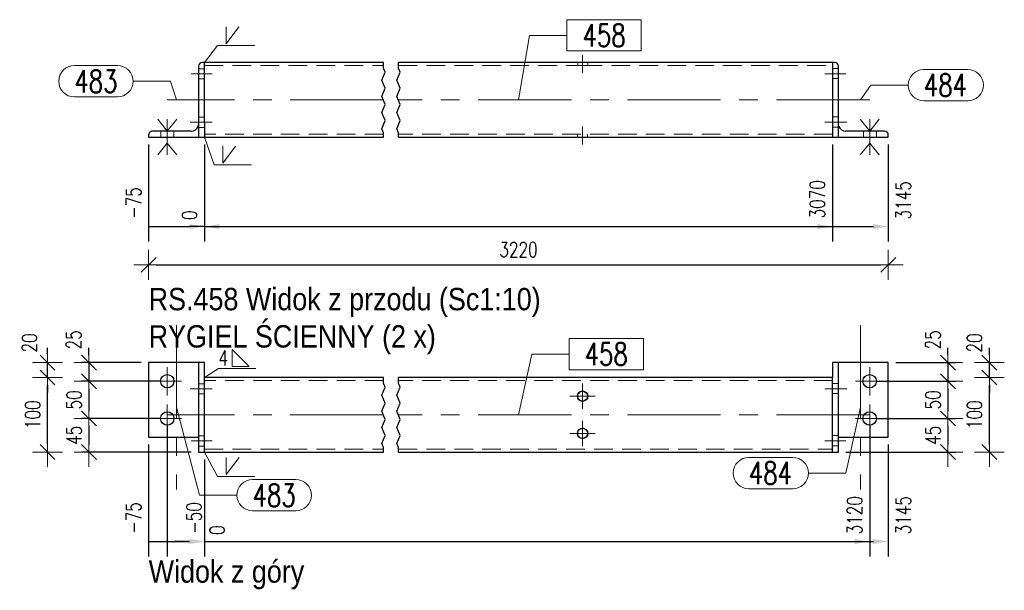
# Model space of a CAD drawing. Header units: millimetres. Extents: x -877 to 135, y 14151 to 14821.
# Tile 5 of 46: x -706 to -574, y 14363 to 14440. Entities that reach past the tile are written whole.
import ezdxf

# ---------------------------------------------------------------- set-up
doc = ezdxf.new("R2010")
doc.units = ezdxf.units.MM
doc.header["$LTSCALE"] = 10
doc.linetypes.add('HIDDEN', pattern=[0.375, 0.25, -0.125])
doc.linetypes.add('MITTE', pattern=[2, 1.25, -0.25, 0.25, -0.25])
doc.layers.get('Defpoints').update_dxf_attribs({"color": 1})
for name, color, linetype, lineweight in [('PS_Bolt', 4, 'Continuous', 13), ('PS_DIM', 4, 'Continuous', 13), ('PS_Hidden', 2, 'HIDDEN', 9), ('PS_Mid', 5, 'MITTE', 15), ('PS_Pos', 1, 'Continuous', 15), ('PS_Shape', 161, 'Continuous', 30), ('PS_SOLID', 7, 'Continuous', 30), ('PS_TEXT', 3, 'Continuous', 18), ('PS_Weld', 1, 'Continuous', 9)]:
    doc.layers.add(name, color=color, linetype=linetype, lineweight=lineweight)
doc.styles.add('gil', font='txt', dxfattribs={"width": 0.9})
doc.styles.add('simplex', font='simplex.shx', dxfattribs={"width": 0.75})
doc.dimstyles.new('1_10_GŁ_DS1-LS10', dxfattribs={"dimtxt": 2, "dimasz": 2, "dimexe": 2, "dimexo": 1, "dimgap": 1, "dimtad": 1, "dimjust": 4, "dimdec": 0, "dimlfac": 10, "dimtxsty": 'simplex', "dimblk1": 'NONE', "dimsah": 1, "dimcen": 2, "dimclrd": 256, "dimclre": 256, "dimclrt": 3, "dimadec": 1, "dimazin": 0, "dimtfac": 1, "dimtdec": 0, "dimtmove": 2, "dimatfit": 3, "dimfxl": 1, "dimarcsym": 0})
doc.dimstyles.new('1_10_PRZ', dxfattribs={"dimtxt": 2, "dimasz": 1, "dimexe": 2, "dimexo": 5, "dimgap": 1, "dimtad": 1, "dimdec": 0, "dimlfac": 10, "dimtxsty": 'simplex', "dimblk": 'dimznak', "dimcen": 2, "dimse1": 1, "dimse2": 1, "dimclrt": 3, "dimadec": 1, "dimazin": 0, "dimtfac": 1, "dimtdec": 0, "dimtix": 1, "dimtmove": 2, "dimatfit": 3, "dimldrblk": 'dim-grot', "dimfxl": 1, "dimarcsym": 0})
doc.dimstyles.new('1_10_PRZ_DS1-LS10', dxfattribs={"dimtxt": 2, "dimasz": 1, "dimexe": 2, "dimexo": 5, "dimgap": 1, "dimtad": 1, "dimdec": 0, "dimlfac": 10, "dimtxsty": 'simplex', "dimblk": 'dimznak', "dimcen": 2, "dimse1": 1, "dimse2": 1, "dimclrt": 3, "dimadec": 1, "dimazin": 0, "dimtfac": 1, "dimtdec": 0, "dimtix": 1, "dimtmove": 2, "dimatfit": 3, "dimldrblk": 'dim-grot', "dimfxl": 1, "dimarcsym": 0})
doc.dimstyles.new('1_10_SC', dxfattribs={"dimtxt": 2, "dimasz": 1, "dimexe": 1, "dimexo": 1, "dimgap": 1, "dimtad": 1, "dimdec": 0, "dimlfac": 10, "dimtxsty": 'simplex', "dimblk": 'dimznak', "dimcen": 2, "dimclrd": 256, "dimclre": 256, "dimclrt": 3, "dimadec": 1, "dimazin": 0, "dimtfac": 1, "dimtdec": 0, "dimtix": 1, "dimtmove": 2, "dimatfit": 3, "dimldrblk": 'dim-grot', "dimfxl": 1, "dimarcsym": 0})

# ---------------------------------------------------------------- blocks, each defined once
blk = doc.blocks.new('*D127')
at = {"layer": 'Defpoints', "color": 0, "transparency": 16777216}
for p in [(-688.6, 14424.24), (-681.1, 14424.24), (-681.1, 14412.24)]:
    blk.add_point(p, dxfattribs=at)
at = {"layer": 'PS_DIM', "lineweight": -2, "transparency": 16777216}
for p, q in [((-688.6, 14423.24), (-688.6, 14410.24)), ((-681.1, 14423.24), (-681.1, 14410.24)), ((-688.6, 14412.24), (-683.1, 14412.24))]:
    blk.add_line(p, q, dxfattribs=at)
at = {"layer": 'PS_DIM', "transparency": 16777216}
blk.add_solid([(-683.1, 14412.57), (-683.1, 14411.91), (-681.1, 14412.24)], dxfattribs=at)
at = {"layer": 'PS_DIM', "color": 3, "transparency": 16777216, "insert": (-690.62, 14415.4), "char_height": 2, "attachment_point": 5, "rotation": 90, "style": 'simplex'}
blk.add_mtext('-75', dxfattribs=at)
blk = doc.blocks.new('_None')
blk = doc.blocks.new('*D128')
at = {"layer": 'Defpoints', "color": 0, "transparency": 16777216}
for p in [(-681.1, 14424.24), (-681.1, 14424.24), (-681.1, 14412.24)]:
    blk.add_point(p, dxfattribs=at)
at = {"layer": 'PS_DIM', "lineweight": -2, "transparency": 16777216}
for p, q in [((-681.1, 14423.24), (-681.1, 14410.24)), ((-681.1, 14423.24), (-681.1, 14410.24)), ((-681.1, 14412.24), (-683.1, 14412.24)), ((-679.1, 14412.24), (-677.1, 14412.24))]:
    blk.add_line(p, q, dxfattribs=at)
at = {"layer": 'PS_DIM', "transparency": 16777216}
blk.add_solid([(-679.1, 14412.57), (-679.1, 14411.91), (-681.1, 14412.24)], dxfattribs=at)
at = {"layer": 'PS_DIM', "color": 3, "transparency": 16777216, "insert": (-683.12, 14413.76), "char_height": 2, "attachment_point": 5, "rotation": 90, "style": 'simplex'}
blk.add_mtext('0', dxfattribs=at)
blk = doc.blocks.new('*D129')
at = {"layer": 'Defpoints', "color": 0, "transparency": 16777216}
for p in [(-681.1, 14424.24), (-596.9, 14424.24), (-596.9, 14412.24)]:
    blk.add_point(p, dxfattribs=at)
at = {"layer": 'PS_DIM', "lineweight": -2, "transparency": 16777216}
for p, q in [((-681.1, 14423.24), (-681.1, 14410.24)), ((-596.9, 14423.24), (-596.9, 14410.24)), ((-681.1, 14412.24), (-598.9, 14412.24))]:
    blk.add_line(p, q, dxfattribs=at)
at = {"layer": 'PS_DIM', "transparency": 16777216}
blk.add_solid([(-598.9, 14412.57), (-598.9, 14411.91), (-596.9, 14412.24)], dxfattribs=at)
at = {"layer": 'PS_DIM', "color": 3, "transparency": 16777216, "insert": (-598.92, 14415.9), "char_height": 2, "attachment_point": 5, "rotation": 90, "style": 'simplex'}
blk.add_mtext('3070', dxfattribs=at)
blk = doc.blocks.new('*D130')
at = {"layer": 'Defpoints', "color": 0, "transparency": 16777216}
for p in [(-681.1, 14424.24), (-589.4, 14424.24), (-589.4, 14412.24)]:
    blk.add_point(p, dxfattribs=at)
at = {"layer": 'PS_DIM', "lineweight": -2, "transparency": 16777216}
for p, q in [((-681.1, 14423.24), (-681.1, 14410.24)), ((-589.4, 14423.24), (-589.4, 14410.24)), ((-681.1, 14412.24), (-591.4, 14412.24))]:
    blk.add_line(p, q, dxfattribs=at)
at = {"layer": 'PS_DIM', "transparency": 16777216}
blk.add_solid([(-591.4, 14412.57), (-591.4, 14411.91), (-589.4, 14412.24)], dxfattribs=at)
at = {"layer": 'PS_DIM', "color": 3, "transparency": 16777216, "insert": (-587.38, 14415.76), "char_height": 2, "attachment_point": 5, "rotation": 90, "style": 'simplex'}
blk.add_mtext('3145', dxfattribs=at)
blk = doc.blocks.new('*D131')
at = {"layer": 'Defpoints', "color": 0, "transparency": 16777216}
for p in [(-688.6, 14383.99), (-681.1, 14381.99), (-681.1, 14369.99)]:
    blk.add_point(p, dxfattribs=at)
at = {"layer": 'PS_DIM', "lineweight": -2, "transparency": 16777216}
for p, q in [((-688.6, 14382.99), (-688.6, 14367.99)), ((-681.1, 14380.99), (-681.1, 14367.99)), ((-688.6, 14369.99), (-683.1, 14369.99))]:
    blk.add_line(p, q, dxfattribs=at)
at = {"layer": 'PS_DIM', "transparency": 16777216}
blk.add_solid([(-683.1, 14370.32), (-683.1, 14369.66), (-681.1, 14369.99)], dxfattribs=at)
at = {"layer": 'PS_DIM', "color": 3, "transparency": 16777216, "insert": (-690.62, 14373.15), "char_height": 2, "attachment_point": 5, "rotation": 90, "style": 'simplex'}
blk.add_mtext('-75', dxfattribs=at)
blk = doc.blocks.new('*D132')
at = {"layer": 'Defpoints', "color": 0, "transparency": 16777216}
for p in [(-686.1, 14386.49), (-681.1, 14381.99), (-681.1, 14369.99)]:
    blk.add_point(p, dxfattribs=at)
at = {"layer": 'PS_DIM', "lineweight": -2, "transparency": 16777216}
for p, q in [((-686.1, 14385.49), (-686.1, 14367.99)), ((-681.1, 14380.99), (-681.1, 14367.99)), ((-686.1, 14369.99), (-683.1, 14369.99))]:
    blk.add_line(p, q, dxfattribs=at)
at = {"layer": 'PS_DIM', "transparency": 16777216}
blk.add_solid([(-683.1, 14370.32), (-683.1, 14369.66), (-681.1, 14369.99)], dxfattribs=at)
at = {"layer": 'PS_DIM', "color": 3, "transparency": 16777216, "insert": (-682.51, 14373.15), "char_height": 2, "attachment_point": 5, "rotation": 90, "style": 'simplex'}
blk.add_mtext('-50', dxfattribs=at)
blk = doc.blocks.new('*D133')
at = {"layer": 'Defpoints', "color": 0, "transparency": 16777216}
for p in [(-681.1, 14381.99), (-681.1, 14381.99), (-681.1, 14369.99)]:
    blk.add_point(p, dxfattribs=at)
at = {"layer": 'PS_DIM', "lineweight": -2, "transparency": 16777216}
for p, q in [((-681.1, 14380.99), (-681.1, 14367.99)), ((-681.1, 14380.99), (-681.1, 14367.99)), ((-683.1, 14369.99), (-685.1, 14369.99)), ((-681.1, 14369.99), (-679.1, 14369.99))]:
    blk.add_line(p, q, dxfattribs=at)
at = {"layer": 'PS_DIM', "transparency": 16777216}
blk.add_solid([(-683.1, 14370.32), (-683.1, 14369.66), (-681.1, 14369.99)], dxfattribs=at)
at = {"layer": 'PS_DIM', "color": 3, "transparency": 16777216, "insert": (-679.42, 14371.51), "char_height": 2, "attachment_point": 5, "rotation": 90, "style": 'simplex'}
blk.add_mtext('0', dxfattribs=at)
blk = doc.blocks.new('*D134')
at = {"layer": 'Defpoints', "color": 0, "transparency": 16777216}
for p in [(-591.9, 14386.49), (-681.1, 14381.99), (-591.9, 14369.99)]:
    blk.add_point(p, dxfattribs=at)
at = {"layer": 'PS_DIM', "lineweight": -2, "transparency": 16777216}
for p, q in [((-591.9, 14385.49), (-591.9, 14367.99)), ((-681.1, 14380.99), (-681.1, 14367.99)), ((-681.1, 14369.99), (-593.9, 14369.99))]:
    blk.add_line(p, q, dxfattribs=at)
at = {"layer": 'PS_DIM', "transparency": 16777216}
blk.add_solid([(-593.9, 14370.32), (-593.9, 14369.66), (-591.9, 14369.99)], dxfattribs=at)
at = {"layer": 'PS_DIM', "color": 3, "transparency": 16777216, "insert": (-593.92, 14373.51), "char_height": 2, "attachment_point": 5, "rotation": 90, "style": 'simplex'}
blk.add_mtext('3120', dxfattribs=at)
blk = doc.blocks.new('*D135')
at = {"layer": 'Defpoints', "color": 0, "transparency": 16777216}
for p in [(-589.4, 14383.99), (-681.1, 14381.99), (-589.4, 14369.99)]:
    blk.add_point(p, dxfattribs=at)
at = {"layer": 'PS_DIM', "lineweight": -2, "transparency": 16777216}
for p, q in [((-589.4, 14382.99), (-589.4, 14367.99)), ((-681.1, 14380.99), (-681.1, 14367.99)), ((-681.1, 14369.99), (-591.4, 14369.99))]:
    blk.add_line(p, q, dxfattribs=at)
at = {"layer": 'PS_DIM', "transparency": 16777216}
blk.add_solid([(-591.4, 14370.32), (-591.4, 14369.66), (-589.4, 14369.99)], dxfattribs=at)
at = {"layer": 'PS_DIM', "color": 3, "transparency": 16777216, "insert": (-587.38, 14373.51), "char_height": 2, "attachment_point": 5, "rotation": 90, "style": 'simplex'}
blk.add_mtext('3145', dxfattribs=at)
blk = doc.blocks.new('dimznak')
at = {"color": 0}
for points in [[(0, 2), (0, -2)], [(-2, 0), (2, 0)]]:
    blk.add_lwpolyline(points, dxfattribs=at)
at = {"color": 2}
blk.add_lwpolyline([(1, 1), (-1, -1)], dxfattribs=at)
blk = doc.blocks.new('*D136')
at = {"layer": 'Defpoints', "color": 0, "transparency": 16777216}
for p in [(-589.4, 14393.99), (-591.9, 14391.49), (-581.4, 14391.49)]:
    blk.add_point(p, dxfattribs=at)
at = {"layer": 'PS_DIM', "lineweight": -2, "transparency": 16777216}
for p, q in [((-581.4, 14394.99), (-581.4, 14395.99)), ((-588.4, 14393.99), (-580.4, 14393.99)), ((-581.4, 14393.99), (-581.4, 14391.49)), ((-590.9, 14391.49), (-580.4, 14391.49)), ((-581.4, 14390.49), (-581.4, 14389.49))]:
    blk.add_line(p, q, dxfattribs=at)
for p, rotation in [((-581.4, 14393.99), 270), ((-581.4, 14391.49), 90)]:
    blk.add_blockref('dimznak', p, dxfattribs=dict(at, rotation=rotation))
at = {"layer": 'PS_DIM', "color": 3, "transparency": 16777216, "insert": (-583.4, 14397.05), "char_height": 2, "attachment_point": 5, "rotation": 90, "style": 'simplex'}
blk.add_mtext('25', dxfattribs=at)
blk = doc.blocks.new('dim-grot')
blk.add_hatch(color=256).paths.add_polyline_path([(0, 0), (-2, 0.5), (-2, -0.5)])
blk.add_lwpolyline([(0, 0), (-2, 0.5), (-2, -0.5), (0, 0)])
blk = doc.blocks.new('*D137')
at = {"layer": 'Defpoints', "color": 0, "transparency": 16777216}
for p in [(-591.9, 14391.49), (-591.9, 14386.49), (-581.4, 14386.49)]:
    blk.add_point(p, dxfattribs=at)
at = {"layer": 'PS_DIM', "lineweight": -2, "transparency": 16777216}
for p, q in [((-590.9, 14391.49), (-580.4, 14391.49)), ((-581.4, 14390.49), (-581.4, 14387.49)), ((-590.9, 14386.49), (-580.4, 14386.49))]:
    blk.add_line(p, q, dxfattribs=at)
for p, rotation in [((-581.4, 14391.49), 90), ((-581.4, 14386.49), 270)]:
    blk.add_blockref('dimznak', p, dxfattribs=dict(at, rotation=rotation))
at = {"layer": 'PS_DIM', "color": 3, "transparency": 16777216, "insert": (-583.4, 14388.99), "char_height": 2, "attachment_point": 5, "rotation": 90, "style": 'simplex'}
blk.add_mtext('50', dxfattribs=at)
blk = doc.blocks.new('*D138')
at = {"layer": 'Defpoints', "color": 0, "transparency": 16777216}
for p in [(-591.9, 14386.49), (-596.1, 14381.99), (-581.4, 14381.99)]:
    blk.add_point(p, dxfattribs=at)
at = {"layer": 'PS_DIM', "lineweight": -2, "transparency": 16777216}
for p, q in [((-590.9, 14386.49), (-580.4, 14386.49)), ((-581.4, 14385.49), (-581.4, 14382.99)), ((-595.1, 14381.99), (-580.4, 14381.99))]:
    blk.add_line(p, q, dxfattribs=at)
for p, rotation in [((-581.4, 14386.49), 90), ((-581.4, 14381.99), 270)]:
    blk.add_blockref('dimznak', p, dxfattribs=dict(at, rotation=rotation))
at = {"layer": 'PS_DIM', "color": 3, "transparency": 16777216, "insert": (-583.4, 14384.24), "char_height": 2, "attachment_point": 5, "rotation": 90, "style": 'simplex'}
blk.add_mtext('45', dxfattribs=at)
blk = doc.blocks.new('*D139')
at = {"layer": 'Defpoints', "color": 0, "transparency": 16777216}
for p in [(-596.9, 14391.99), (-575.85, 14391.99), (-596.1, 14381.99)]:
    blk.add_point(p, dxfattribs=at)
at = {"layer": 'PS_DIM', "color": 0, "lineweight": -2, "transparency": 16777216}
blk.add_line((-575.85, 14382.99), (-575.85, 14390.99), dxfattribs=at)
for p, rotation in [((-575.85, 14391.99), 90), ((-575.85, 14381.99), 270)]:
    blk.add_blockref('dimznak', p, dxfattribs=dict(at, rotation=rotation))
at = {"layer": 'PS_DIM', "color": 3, "transparency": 16777216, "insert": (-577.85, 14386.99), "char_height": 2, "attachment_point": 5, "rotation": 90, "style": 'simplex'}
blk.add_mtext('100', dxfattribs=at)
blk = doc.blocks.new('*D140')
at = {"layer": 'Defpoints', "color": 0, "transparency": 16777216}
for p in [(-596.9, 14393.99), (-575.85, 14393.99), (-596.9, 14391.99)]:
    blk.add_point(p, dxfattribs=at)
at = {"layer": 'PS_DIM', "color": 0, "lineweight": -2, "transparency": 16777216}
for p, q in [((-575.85, 14394.99), (-575.85, 14395.99)), ((-575.85, 14391.99), (-575.85, 14393.99)), ((-575.85, 14390.99), (-575.85, 14389.99))]:
    blk.add_line(p, q, dxfattribs=at)
for p, rotation in [((-575.85, 14393.99), 270), ((-575.85, 14391.99), 90)]:
    blk.add_blockref('dimznak', p, dxfattribs=dict(at, rotation=rotation))
at = {"layer": 'PS_DIM', "color": 3, "transparency": 16777216, "insert": (-577.85, 14396.63), "char_height": 2, "attachment_point": 5, "rotation": 90, "style": 'simplex'}
blk.add_mtext('20', dxfattribs=at)
blk = doc.blocks.new('*D141')
at = {"layer": 'Defpoints', "color": 0, "transparency": 16777216}
for p in [(-688.6, 14393.99), (-696.6, 14391.49), (-686.1, 14391.49)]:
    blk.add_point(p, dxfattribs=at)
at = {"layer": 'PS_DIM', "lineweight": -2, "transparency": 16777216}
for p, q in [((-696.6, 14394.99), (-696.6, 14395.99)), ((-689.6, 14393.99), (-697.6, 14393.99)), ((-696.6, 14393.99), (-696.6, 14391.49)), ((-687.1, 14391.49), (-697.6, 14391.49)), ((-696.6, 14390.49), (-696.6, 14389.49))]:
    blk.add_line(p, q, dxfattribs=at)
for p, rotation in [((-696.6, 14393.99), 270), ((-696.6, 14391.49), 90)]:
    blk.add_blockref('dimznak', p, dxfattribs=dict(at, rotation=rotation))
at = {"layer": 'PS_DIM', "color": 3, "transparency": 16777216, "insert": (-698.64, 14397.05), "char_height": 2, "attachment_point": 5, "rotation": 90, "style": 'simplex'}
blk.add_mtext('25', dxfattribs=at)
blk = doc.blocks.new('*D142')
at = {"layer": 'Defpoints', "color": 0, "transparency": 16777216}
for p in [(-686.1, 14391.49), (-696.6, 14386.49), (-686.1, 14386.49)]:
    blk.add_point(p, dxfattribs=at)
at = {"layer": 'PS_DIM', "lineweight": -2, "transparency": 16777216}
for p, q in [((-687.1, 14391.49), (-697.6, 14391.49)), ((-696.6, 14390.49), (-696.6, 14387.49)), ((-687.1, 14386.49), (-697.6, 14386.49))]:
    blk.add_line(p, q, dxfattribs=at)
for p, rotation in [((-696.6, 14391.49), 90), ((-696.6, 14386.49), 270)]:
    blk.add_blockref('dimznak', p, dxfattribs=dict(at, rotation=rotation))
at = {"layer": 'PS_DIM', "color": 3, "transparency": 16777216, "insert": (-698.6, 14388.99), "char_height": 2, "attachment_point": 5, "rotation": 90, "style": 'simplex'}
blk.add_mtext('50', dxfattribs=at)
blk = doc.blocks.new('*D143')
at = {"layer": 'Defpoints', "color": 0, "transparency": 16777216}
for p in [(-686.1, 14386.49), (-696.6, 14381.99), (-681.9, 14381.99)]:
    blk.add_point(p, dxfattribs=at)
at = {"layer": 'PS_DIM', "lineweight": -2, "transparency": 16777216}
for p, q in [((-687.1, 14386.49), (-697.6, 14386.49)), ((-696.6, 14385.49), (-696.6, 14382.99)), ((-682.9, 14381.99), (-697.6, 14381.99))]:
    blk.add_line(p, q, dxfattribs=at)
for p, rotation in [((-696.6, 14386.49), 90), ((-696.6, 14381.99), 270)]:
    blk.add_blockref('dimznak', p, dxfattribs=dict(at, rotation=rotation))
at = {"layer": 'PS_DIM', "color": 3, "transparency": 16777216, "insert": (-698.6, 14384.24), "char_height": 2, "attachment_point": 5, "rotation": 90, "style": 'simplex'}
blk.add_mtext('45', dxfattribs=at)
blk = doc.blocks.new('*D144')
at = {"layer": 'Defpoints', "color": 0, "transparency": 16777216}
for p in [(-702.16, 14391.99), (-681.1, 14391.99), (-681.9, 14381.99)]:
    blk.add_point(p, dxfattribs=at)
at = {"layer": 'PS_DIM', "color": 0, "lineweight": -2, "transparency": 16777216}
blk.add_line((-702.16, 14382.99), (-702.16, 14390.99), dxfattribs=at)
for p, rotation in [((-702.16, 14391.99), 90), ((-702.16, 14381.99), 270)]:
    blk.add_blockref('dimznak', p, dxfattribs=dict(at, rotation=rotation))
at = {"layer": 'PS_DIM', "color": 3, "transparency": 16777216, "insert": (-704.16, 14386.99), "char_height": 2, "attachment_point": 5, "rotation": 90, "style": 'simplex'}
blk.add_mtext('100', dxfattribs=at)
blk = doc.blocks.new('*D145')
at = {"layer": 'Defpoints', "color": 0, "transparency": 16777216}
for p in [(-702.16, 14393.99), (-681.1, 14393.99), (-681.1, 14391.99)]:
    blk.add_point(p, dxfattribs=at)
at = {"layer": 'PS_DIM', "color": 0, "lineweight": -2, "transparency": 16777216}
for p, q in [((-702.16, 14394.99), (-702.16, 14395.99)), ((-702.16, 14391.99), (-702.16, 14393.99)), ((-702.16, 14390.99), (-702.16, 14389.99))]:
    blk.add_line(p, q, dxfattribs=at)
for p, rotation in [((-702.16, 14393.99), 270), ((-702.16, 14391.99), 90)]:
    blk.add_blockref('dimznak', p, dxfattribs=dict(at, rotation=rotation))
at = {"layer": 'PS_DIM', "color": 3, "transparency": 16777216, "insert": (-704.58, 14396.63), "char_height": 2, "attachment_point": 5, "rotation": 90, "style": 'simplex'}
blk.add_mtext('20', dxfattribs=at)
blk = doc.blocks.new('*D272')
at = {"layer": 'Defpoints', "color": 0, "transparency": 16777216}
for p in [(-688.6, 14424.24), (-589.4, 14424.24), (-589.4, 14407.11)]:
    blk.add_point(p, dxfattribs=at)
at = {"layer": 'PS_DIM', "color": 0, "lineweight": -2, "transparency": 16777216}
blk.add_line((-687.6, 14407.11), (-590.4, 14407.11), dxfattribs=at)
at = {"layer": 'PS_DIM', "color": 0, "lineweight": -2, "transparency": 16777216, "rotation": 180}
blk.add_blockref('dimznak', (-688.6, 14407.11), dxfattribs=at)
at = {"layer": 'PS_DIM', "color": 0, "lineweight": -2, "transparency": 16777216}
blk.add_blockref('dimznak', (-589.4, 14407.11), dxfattribs=at)
at = {"layer": 'PS_DIM', "color": 3, "transparency": 16777216, "insert": (-639, 14409.15), "char_height": 2, "attachment_point": 5, "style": 'simplex'}
blk.add_mtext('3220', dxfattribs=at)
blk = doc.blocks.new('*X607')
at = {"color": 4, "linetype": 'Continuous'}
for p, q in [((-687.38, 14426.64), (-686.1, 14425.04)), ((-686.1, 14425.04), (-684.82, 14426.64)), ((-686.1, 14426.64), (-686.1, 14421.84)), ((-687.38, 14421.84), (-686.1, 14423.44)), ((-686.1, 14423.44), (-684.82, 14421.84))]:
    blk.add_line(p, q, dxfattribs=at)
blk = doc.blocks.new('*X608')
at = {"color": 4, "linetype": 'Continuous'}
for p, q in [((-687.38, 14426.64), (-686.1, 14425.04)), ((-686.1, 14425.04), (-684.82, 14426.64)), ((-686.1, 14426.64), (-686.1, 14421.84)), ((-687.38, 14421.84), (-686.1, 14423.44)), ((-686.1, 14423.44), (-684.82, 14421.84))]:
    blk.add_line(p, q, dxfattribs=at)
blk = doc.blocks.new('*X609')
at = {"color": 4, "linetype": 'Continuous'}
for p, q in [((-593.18, 14426.64), (-591.9, 14425.04)), ((-591.9, 14425.04), (-590.62, 14426.64)), ((-591.9, 14426.64), (-591.9, 14421.84)), ((-593.18, 14421.84), (-591.9, 14423.44)), ((-591.9, 14423.44), (-590.62, 14421.84))]:
    blk.add_line(p, q, dxfattribs=at)
blk = doc.blocks.new('*X610')
at = {"color": 4, "linetype": 'Continuous'}
for p, q in [((-593.18, 14426.64), (-591.9, 14425.04)), ((-591.9, 14425.04), (-590.62, 14426.64)), ((-591.9, 14426.64), (-591.9, 14421.84)), ((-593.18, 14421.84), (-591.9, 14423.44)), ((-591.9, 14423.44), (-590.62, 14421.84))]:
    blk.add_line(p, q, dxfattribs=at)
blk = doc.blocks.new('*X613')
at = {"color": 1}
for p, q in [((-657.1, 14433.5), (-657.1, 14434.24)), ((-656.87, 14432.96), (-657.1, 14433.5)), ((-655.1, 14433.5), (-655.1, 14434.24)), ((-654.87, 14432.96), (-655.1, 14433.5)), ((-657.33, 14431.87), (-656.87, 14432.96)), ((-656.87, 14430.79), (-657.33, 14431.87)), ((-655.33, 14431.87), (-654.87, 14432.96)), ((-654.87, 14430.79), (-655.33, 14431.87)), ((-657.33, 14429.7), (-656.87, 14430.79)), ((-655.33, 14429.7), (-654.87, 14430.79)), ((-656.87, 14428.62), (-657.33, 14429.7)), ((-654.87, 14428.62), (-655.33, 14429.7)), ((-657.33, 14427.54), (-656.87, 14428.62)), ((-655.33, 14427.54), (-654.87, 14428.62)), ((-656.87, 14426.45), (-657.33, 14427.54)), ((-657.33, 14425.37), (-656.87, 14426.45)), ((-654.87, 14426.45), (-655.33, 14427.54)), ((-655.33, 14425.37), (-654.87, 14426.45)), ((-657.1, 14424.83), (-657.33, 14425.37)), ((-655.1, 14424.83), (-655.33, 14425.37)), ((-657.1, 14424.24), (-657.1, 14424.83)), ((-655.1, 14424.24), (-655.1, 14424.83))]:
    blk.add_line(p, q, dxfattribs=at)
at = {"layer": 'PS_Hidden', "color": 2, "linetype": 'HIDDEN'}
for p, q in [((-681.1, 14433.4), (-681.9, 14433.4)), ((-681.1, 14433.84), (-657.1, 14433.84)), ((-655.1, 14433.84), (-630.28, 14433.84)), ((-631.06, 14434.24), (-631.06, 14433.84)), ((-630.28, 14433.84), (-596.9, 14433.84)), ((-629.7, 14433.84), (-629.7, 14434.24)), ((-596.1, 14433.44), (-596.9, 14433.44)), ((-681.9, 14432.04), (-681.1, 14432.04)), ((-596.9, 14432.08), (-596.1, 14432.08)), ((-681.1, 14426.9), (-681.9, 14426.9)), ((-596.1, 14426.94), (-596.9, 14426.94)), ((-682.04, 14425.54), (-681.9, 14425.54)), ((-681.9, 14425.54), (-681.1, 14425.54)), ((-596.9, 14425.58), (-596.1, 14425.58)), ((-596.1, 14425.58), (-595.99, 14425.58)), ((-688.6, 14424.24), (-688.6, 14424.54)), ((-686.95, 14425.04), (-686.95, 14424.24)), ((-685.2, 14424.24), (-685.2, 14425.04)), ((-657.1, 14424.64), (-681.1, 14424.64)), ((-596.9, 14424.64), (-655.1, 14424.64)), ((-631.1, 14424.64), (-631.1, 14424.24)), ((-629.74, 14424.24), (-629.74, 14424.64)), ((-592.75, 14425.04), (-592.75, 14424.24)), ((-591, 14424.24), (-591, 14425.04))]:
    blk.add_line(p, q, dxfattribs=at)
at = {"layer": 'PS_Hidden'}
blk.add_arc((-688.1, 14424.54), 0.5, 168.3871, 180, dxfattribs=at)
at = {"layer": 'PS_Mid', "color": 5, "linetype": 'MITTE'}
for p, q in [((-630.4, 14435.24), (-630.4, 14432.84)), ((-630.4, 14435.24), (-630.4, 14432.84)), ((-680.1, 14432.74), (-682.9, 14432.74)), ((-680.1, 14432.74), (-682.9, 14432.74)), ((-597.9, 14432.74), (-595.1, 14432.74)), ((-597.9, 14432.74), (-595.1, 14432.74)), ((-657.1, 14429.24), (-686.1, 14429.24)), ((-684.85, 14429.24), (-684.85, 14429.24)), ((-591.9, 14429.24), (-655.1, 14429.24)), ((-593.15, 14429.24), (-593.15, 14429.24)), ((-686.1, 14426.04), (-686.1, 14423.24)), ((-686.1, 14426.04), (-686.1, 14423.24)), ((-680.1, 14426.24), (-683.04, 14426.24)), ((-680.1, 14426.24), (-682.9, 14426.24)), ((-630.4, 14423.24), (-630.4, 14425.64)), ((-630.4, 14423.24), (-630.4, 14425.64)), ((-597.9, 14426.24), (-595.1, 14426.24)), ((-597.9, 14426.24), (-594.96, 14426.24)), ((-591.9, 14426.04), (-591.9, 14423.24)), ((-591.9, 14426.04), (-591.9, 14423.24))]:
    blk.add_line(p, q, dxfattribs=at)
at = {"layer": 'PS_SOLID', "color": 7, "linetype": 'Continuous'}
for p, q in [((-681.9, 14433.74), (-681.9, 14424.24)), ((-681.1, 14434.24), (-681.4, 14434.24)), ((-657.1, 14434.24), (-681.1, 14434.24)), ((-681.1, 14432.62), (-681.1, 14434.24)), ((-596.9, 14434.24), (-655.1, 14434.24)), ((-596.6, 14434.24), (-596.9, 14434.24)), ((-596.9, 14434.24), (-596.9, 14424.24)), ((-596.1, 14432.86), (-596.1, 14433.74)), ((-681.1, 14426.12), (-681.1, 14432.62)), ((-596.1, 14424.24), (-596.1, 14432.86)), ((-681.94, 14425.79), (-681.95, 14425.74)), ((-681.91, 14425.94), (-681.94, 14425.79)), ((-681.9, 14425.79), (-681.94, 14425.79)), ((-681.9, 14426.04), (-681.91, 14425.94)), ((-681.1, 14426.12), (-681.1, 14424.24)), ((-596.1, 14425.94), (-596.1, 14426.04)), ((-596.09, 14425.89), (-596.1, 14425.94)), ((-596.07, 14425.8), (-596.1, 14425.8)), ((-596.07, 14425.8), (-596.09, 14425.89)), ((-596.06, 14425.74), (-596.07, 14425.8)), ((-688.6, 14424.54), (-688.6, 14424.24)), ((-688.6, 14424.24), (-685.95, 14424.24)), ((-682.9, 14425.04), (-688.1, 14425.04)), ((-685.95, 14424.24), (-681.9, 14424.24)), ((-681.9, 14424.24), (-681.1, 14424.24)), ((-681.1, 14424.24), (-657.1, 14424.24)), ((-655.1, 14424.24), (-630.52, 14424.24)), ((-630.52, 14424.24), (-596.9, 14424.24)), ((-596.9, 14424.24), (-596.1, 14424.24)), ((-596.1, 14424.24), (-591.75, 14424.24)), ((-589.9, 14425.04), (-595.1, 14425.04)), ((-591.75, 14424.24), (-589.4, 14424.24)), ((-589.4, 14424.24), (-589.4, 14424.54))]:
    blk.add_line(p, q, dxfattribs=at)
at = {"layer": 'PS_SOLID'}
for centre, radius, start, end in [((-681.4, 14433.74), 0.5, 90, 180), ((-596.6, 14433.74), 0.5, 360, 90), ((-682.9, 14426.04), 1, 270, 342.5806), ((-595.1, 14426.04), 1, 197.4194, 270), ((-688.1, 14424.54), 0.5, 168.3871, 180), ((-688.1, 14424.54), 0.5, 90, 168.3871), ((-589.9, 14424.54), 0.5, 0, 90)]:
    blk.add_arc(centre, radius, start, end, dxfattribs=at)
blk = doc.blocks.new('*X614')
at = {"color": 1}
for p, q in [((-584.64, 14433.31), (-578.75, 14433.31)), ((-593.15, 14429.24), (-591.74, 14431.21)), ((-591.74, 14431.21), (-586.74, 14431.21)), ((-584.64, 14429.11), (-578.75, 14429.11))]:
    blk.add_line(p, q, dxfattribs=at)
for centre, start, end in [((-584.64, 14431.21), 90, 270), ((-578.75, 14431.21), 270, 90)]:
    blk.add_arc(centre, 2.1, start, end, dxfattribs=at)
at = {"color": 30, "style": 'simplex', "width": 0.75}
blk.add_text('484', height=3, dxfattribs=at).set_placement((-584.64, 14429.71))
blk = doc.blocks.new('*X615')
at = {"color": 1}
for p, q in [((-622.53, 14439.99), (-632.51, 14439.99)), ((-632.51, 14439.99), (-632.51, 14435.79)), ((-622.53, 14435.79), (-622.53, 14439.99)), ((-639, 14429.24), (-637.51, 14437.89)), ((-637.51, 14437.89), (-632.51, 14437.89)), ((-632.51, 14435.79), (-622.53, 14435.79))]:
    blk.add_line(p, q, dxfattribs=at)
at = {"color": 30, "style": 'simplex', "width": 0.75}
blk.add_text('458', height=3, dxfattribs=at).set_placement((-630.41, 14436.39))
blk = doc.blocks.new('*X616')
at = {"color": 1}
for p, q in [((-698.56, 14433.83), (-692.78, 14433.83)), ((-690.68, 14431.73), (-685.68, 14431.73)), ((-684.85, 14429.24), (-685.68, 14431.73)), ((-698.56, 14429.63), (-692.78, 14429.63))]:
    blk.add_line(p, q, dxfattribs=at)
for centre, start, end in [((-698.56, 14431.73), 90, 270), ((-692.78, 14431.73), 270, 90)]:
    blk.add_arc(centre, 2.1, start, end, dxfattribs=at)
at = {"color": 30, "style": 'simplex', "width": 0.75}
blk.add_text('483', height=3, dxfattribs=at).set_placement((-698.56, 14430.23))
blk = doc.blocks.new('*X617')
at = {"color": 3, "style": 'gil', "width": 0.9}
for s, p in [('RS.458 Widok z przodu (Sc1:10)', (-688.6, 14401.01)), ('RYGIEL ŚCIENNY (2 x)', (-688.6, 14396.01))]:
    blk.add_text(s, height=3, dxfattribs=at).set_placement(p)
blk = doc.blocks.new('*X618')
at = {"color": 4, "linetype": 'Continuous'}
blk.add_line((-686.1, 14386.49), (-686.1, 14386.49), dxfattribs=at)
blk.add_line((-686.1, 14386.49), (-686.1, 14386.49), dxfattribs=at)
blk.add_line((-686.1, 14386.49), (-686.1, 14386.49), dxfattribs=at)
blk.add_line((-686.1, 14386.49), (-686.1, 14386.49), dxfattribs=at)
blk.add_line((-686.1, 14386.49), (-686.1, 14386.49), dxfattribs=at)
blk = doc.blocks.new('*X619')
at = {"color": 4, "linetype": 'Continuous'}
blk.add_line((-686.1, 14391.49), (-686.1, 14391.49), dxfattribs=at)
blk.add_line((-686.1, 14391.49), (-686.1, 14391.49), dxfattribs=at)
blk.add_line((-686.1, 14391.49), (-686.1, 14391.49), dxfattribs=at)
blk.add_line((-686.1, 14391.49), (-686.1, 14391.49), dxfattribs=at)
blk.add_line((-686.1, 14391.49), (-686.1, 14391.49), dxfattribs=at)
blk = doc.blocks.new('*X620')
at = {"color": 4, "linetype": 'Continuous'}
blk.add_line((-591.9, 14386.49), (-591.9, 14386.49), dxfattribs=at)
blk.add_line((-591.9, 14386.49), (-591.9, 14386.49), dxfattribs=at)
blk.add_line((-591.9, 14386.49), (-591.9, 14386.49), dxfattribs=at)
blk.add_line((-591.9, 14386.49), (-591.9, 14386.49), dxfattribs=at)
blk.add_line((-591.9, 14386.49), (-591.9, 14386.49), dxfattribs=at)
blk = doc.blocks.new('*X621')
at = {"color": 4, "linetype": 'Continuous'}
blk.add_line((-591.9, 14391.49), (-591.9, 14391.49), dxfattribs=at)
blk.add_line((-591.9, 14391.49), (-591.9, 14391.49), dxfattribs=at)
blk.add_line((-591.9, 14391.49), (-591.9, 14391.49), dxfattribs=at)
blk.add_line((-591.9, 14391.49), (-591.9, 14391.49), dxfattribs=at)
blk.add_line((-591.9, 14391.49), (-591.9, 14391.49), dxfattribs=at)
blk = doc.blocks.new('*X624')
at = {"color": 1}
for p, q in [((-657.1, 14391.25), (-657.1, 14391.99)), ((-656.87, 14390.71), (-657.1, 14391.25)), ((-655.1, 14391.25), (-655.1, 14391.99)), ((-654.87, 14390.71), (-655.1, 14391.25)), ((-657.33, 14389.62), (-656.87, 14390.71)), ((-656.87, 14388.54), (-657.33, 14389.62)), ((-655.33, 14389.62), (-654.87, 14390.71)), ((-654.87, 14388.54), (-655.33, 14389.62)), ((-657.33, 14387.46), (-656.87, 14388.54)), ((-655.33, 14387.46), (-654.87, 14388.54)), ((-656.87, 14386.37), (-657.33, 14387.46)), ((-654.87, 14386.37), (-655.33, 14387.46)), ((-657.33, 14385.29), (-656.87, 14386.37)), ((-655.33, 14385.29), (-654.87, 14386.37)), ((-656.87, 14384.21), (-657.33, 14385.29)), ((-657.33, 14383.12), (-656.87, 14384.21)), ((-654.87, 14384.21), (-655.33, 14385.29)), ((-655.33, 14383.12), (-654.87, 14384.21)), ((-657.1, 14382.58), (-657.33, 14383.12)), ((-655.1, 14382.58), (-655.33, 14383.12)), ((-657.1, 14381.99), (-657.1, 14382.58)), ((-655.1, 14381.99), (-655.1, 14382.58))]:
    blk.add_line(p, q, dxfattribs=at)
at = {"layer": 'PS_Hidden', "color": 2, "linetype": 'HIDDEN'}
for p, q in [((-681.1, 14391.15), (-681.9, 14391.15)), ((-657.1, 14391.59), (-681.1, 14391.59)), ((-596.9, 14391.59), (-655.1, 14391.59)), ((-596.1, 14391.19), (-596.9, 14391.19)), ((-681.9, 14389.79), (-681.1, 14389.79)), ((-631.06, 14389.73), (-630.98, 14389.83)), ((-631.06, 14389.61), (-631.06, 14389.73)), ((-630.83, 14390), (-630.75, 14390.1)), ((-630.75, 14390.1), (-630.63, 14390.12)), ((-630.4, 14390.16), (-630.28, 14390.18)), ((-630.28, 14390.18), (-630.17, 14390.12)), ((-629.97, 14390), (-629.87, 14389.94)), ((-629.87, 14389.94), (-629.82, 14389.83)), ((-629.74, 14389.61), (-629.7, 14389.49)), ((-629.7, 14389.49), (-629.74, 14389.38)), ((-596.9, 14389.83), (-596.1, 14389.83)), ((-631.06, 14389.25), (-631.06, 14389.38)), ((-630.98, 14389.16), (-631.06, 14389.25)), ((-630.75, 14388.89), (-630.83, 14388.98)), ((-630.63, 14388.86), (-630.75, 14388.89)), ((-630.28, 14388.8), (-630.4, 14388.82)), ((-630.17, 14388.86), (-630.28, 14388.8)), ((-629.87, 14389.04), (-629.97, 14388.98)), ((-629.82, 14389.16), (-629.87, 14389.04)), ((-681.1, 14384.15), (-681.9, 14384.15)), ((-631.06, 14384.73), (-630.98, 14384.83)), ((-631.06, 14384.61), (-631.06, 14384.73)), ((-631.06, 14384.25), (-631.06, 14384.38)), ((-630.98, 14384.16), (-631.06, 14384.25)), ((-630.83, 14385), (-630.75, 14385.1)), ((-630.75, 14385.1), (-630.63, 14385.12)), ((-630.4, 14385.16), (-630.28, 14385.18)), ((-630.28, 14385.18), (-630.17, 14385.12)), ((-629.97, 14385), (-629.87, 14384.94)), ((-629.87, 14384.94), (-629.82, 14384.83)), ((-629.82, 14384.16), (-629.87, 14384.04)), ((-629.74, 14384.61), (-629.7, 14384.49)), ((-629.7, 14384.49), (-629.74, 14384.38)), ((-596.1, 14384.19), (-596.9, 14384.19)), ((-630.75, 14383.89), (-630.83, 14383.98)), ((-630.63, 14383.86), (-630.75, 14383.89)), ((-630.28, 14383.8), (-630.4, 14383.82)), ((-630.17, 14383.86), (-630.28, 14383.8)), ((-629.87, 14384.04), (-629.97, 14383.98)), ((-596.9, 14382.83), (-596.1, 14382.83)), ((-681.9, 14382.79), (-681.1, 14382.79)), ((-681.1, 14382.39), (-657.1, 14382.39)), ((-655.1, 14382.39), (-596.9, 14382.39))]:
    blk.add_line(p, q, dxfattribs=at)
at = {"layer": 'PS_Hidden'}
blk.add_arc((-630.4, 14384.49), 0.7, 160, 200, dxfattribs=at)
at = {"layer": 'PS_Mid', "color": 5, "linetype": 'MITTE'}
for p, q in [((-684.85, 14398.99), (-684.85, 14376.99)), ((-593.15, 14398.99), (-593.15, 14376.99)), ((-686.1, 14393.39), (-686.1, 14389.59)), ((-591.9, 14393.39), (-591.9, 14389.59)), ((-684.2, 14391.49), (-688, 14391.49)), ((-630.4, 14391.19), (-630.4, 14387.79)), ((-630.4, 14391.19), (-630.4, 14387.79)), ((-590, 14391.49), (-593.8, 14391.49)), ((-680.1, 14390.49), (-683.04, 14390.49)), ((-680.1, 14390.49), (-682.9, 14390.49)), ((-628.7, 14389.49), (-632.1, 14389.49)), ((-628.7, 14389.49), (-632.1, 14389.49)), ((-597.9, 14390.49), (-595.1, 14390.49)), ((-597.9, 14390.49), (-594.96, 14390.49)), ((-686.1, 14388.39), (-686.1, 14384.59)), ((-591.9, 14388.39), (-591.9, 14384.59)), ((-657.1, 14386.99), (-686.1, 14386.99)), ((-591.9, 14386.99), (-655.1, 14386.99)), ((-684.2, 14386.49), (-688, 14386.49)), ((-630.4, 14386.19), (-630.4, 14382.79)), ((-630.4, 14386.19), (-630.4, 14382.79)), ((-590, 14386.49), (-593.8, 14386.49)), ((-628.7, 14384.49), (-632.1, 14384.49)), ((-628.7, 14384.49), (-632.1, 14384.49)), ((-680.1, 14383.49), (-682.9, 14383.49)), ((-680.1, 14383.49), (-682.9, 14383.49)), ((-597.9, 14383.49), (-595.1, 14383.49)), ((-597.9, 14383.49), (-595.1, 14383.49))]:
    blk.add_line(p, q, dxfattribs=at)
at = {"layer": 'PS_SOLID', "color": 7, "linetype": 'Continuous'}
for p, q in [((-686.26, 14393.99), (-688.6, 14393.99)), ((-688.6, 14393.99), (-688.6, 14383.99)), ((-681.9, 14393.99), (-686.26, 14393.99)), ((-681.1, 14393.99), (-681.9, 14393.99)), ((-681.9, 14393.99), (-681.9, 14381.99)), ((-681.1, 14391.99), (-681.1, 14393.99)), ((-596.1, 14393.99), (-596.9, 14393.99)), ((-596.9, 14393.99), (-596.9, 14391.99)), ((-592.06, 14393.99), (-596.1, 14393.99)), ((-596.1, 14390.61), (-596.1, 14393.99)), ((-589.4, 14393.99), (-592.06, 14393.99)), ((-589.4, 14383.99), (-589.4, 14393.99)), ((-657.1, 14391.99), (-681.1, 14391.99)), ((-681.1, 14390.37), (-681.1, 14391.99)), ((-630.52, 14391.99), (-655.1, 14391.99)), ((-596.9, 14391.99), (-630.52, 14391.99)), ((-596.9, 14391.59), (-596.9, 14391.99)), ((-596.9, 14381.99), (-596.9, 14391.59)), ((-681.1, 14383.37), (-681.1, 14390.37)), ((-631.06, 14389.38), (-631.06, 14389.61)), ((-630.98, 14389.83), (-630.83, 14390)), ((-630.63, 14390.12), (-630.4, 14390.16)), ((-630.17, 14390.12), (-629.97, 14390)), ((-629.82, 14389.83), (-629.74, 14389.61)), ((-596.1, 14383.61), (-596.1, 14390.61)), ((-630.83, 14388.98), (-630.98, 14389.16)), ((-630.4, 14388.82), (-630.63, 14388.86)), ((-629.97, 14388.98), (-630.17, 14388.86)), ((-629.74, 14389.38), (-629.82, 14389.16)), ((-631.06, 14384.38), (-631.06, 14384.61)), ((-630.98, 14384.83), (-630.83, 14385)), ((-630.83, 14383.98), (-630.98, 14384.16)), ((-630.63, 14385.12), (-630.4, 14385.16)), ((-630.17, 14385.12), (-629.97, 14385)), ((-629.82, 14384.83), (-629.74, 14384.61)), ((-629.74, 14384.38), (-629.82, 14384.16)), ((-688.6, 14383.99), (-681.9, 14383.99)), ((-681.1, 14381.99), (-681.1, 14383.37)), ((-630.4, 14383.82), (-630.63, 14383.86)), ((-629.97, 14383.98), (-630.17, 14383.86)), ((-596.1, 14383.99), (-589.4, 14383.99)), ((-596.1, 14381.99), (-596.1, 14383.61)), ((-681.9, 14381.99), (-681.1, 14381.99)), ((-681.1, 14381.99), (-657.1, 14381.99)), ((-655.1, 14381.99), (-596.9, 14381.99)), ((-596.9, 14381.99), (-596.1, 14381.99))]:
    blk.add_line(p, q, dxfattribs=at)
at = {"layer": 'PS_SOLID', "color": 7}
for centre, radius in [((-686.1, 14391.49), 0.9), ((-591.9, 14391.49), 0.9), ((-630.4, 14389.49), 0.7), ((-686.1, 14386.49), 0.9), ((-591.9, 14386.49), 0.9), ((-630.4, 14384.49), 0.7)]:
    blk.add_circle(centre, radius, dxfattribs=at)
blk = doc.blocks.new('*X625')
at = {"color": 1}
for p, q in [((-593.15, 14387.99), (-595.12, 14379.17)), ((-608.11, 14381.27), (-602.22, 14381.27)), ((-600.12, 14379.17), (-595.12, 14379.17)), ((-608.11, 14377.07), (-602.22, 14377.07))]:
    blk.add_line(p, q, dxfattribs=at)
for centre, start, end in [((-608.11, 14379.17), 90, 270), ((-602.22, 14379.17), 270, 90)]:
    blk.add_arc(centre, 2.1, start, end, dxfattribs=at)
at = {"color": 30, "style": 'simplex', "width": 0.75}
blk.add_text('484', height=3, dxfattribs=at).set_placement((-608.11, 14377.67))
blk = doc.blocks.new('*X626')
at = {"color": 1}
for p, q in [((-622.23, 14397.24), (-632.22, 14397.24)), ((-632.22, 14397.24), (-632.22, 14393.04)), ((-622.23, 14393.04), (-622.23, 14397.24)), ((-639, 14386.99), (-637.22, 14395.14)), ((-637.22, 14395.14), (-632.22, 14395.14)), ((-632.22, 14393.04), (-622.23, 14393.04))]:
    blk.add_line(p, q, dxfattribs=at)
at = {"color": 30, "style": 'simplex', "width": 0.75}
blk.add_text('458', height=3, dxfattribs=at).set_placement((-630.12, 14393.64))
blk = doc.blocks.new('*X627')
at = {"color": 1}
for p, q in [((-684.85, 14387.99), (-681.76, 14376.2)), ((-674.66, 14378.3), (-668.88, 14378.3)), ((-681.76, 14376.2), (-676.76, 14376.2)), ((-674.66, 14374.1), (-668.88, 14374.1))]:
    blk.add_line(p, q, dxfattribs=at)
for centre, start, end in [((-674.66, 14376.2), 90, 270), ((-668.88, 14376.2), 270, 90)]:
    blk.add_arc(centre, 2.1, start, end, dxfattribs=at)
at = {"color": 30, "style": 'simplex', "width": 0.75}
blk.add_text('483', height=3, dxfattribs=at).set_placement((-674.66, 14374.7))
blk = doc.blocks.new('*X628')
at = {"color": 3, "style": 'gil', "width": 0.9}
blk.add_text('Widok z góry', height=3, dxfattribs=at).set_placement((-688.6, 14364.47))
blk = doc.blocks.new('*X1123')
at = {"color": 3}
for q in [(-678.22, 14439.05), (-676.5, 14439.05)]:
    blk.add_line((-678.22, 14436.75), q, dxfattribs=at)
at = {"color": 9}
for p, q in [((-681.1, 14434.24), (-679.37, 14436.52)), ((-679.37, 14436.52), (-674.37, 14436.52))]:
    blk.add_line(p, q, dxfattribs=at)
blk = doc.blocks.new('*X1124')
at = {"color": 9}
for p, q in [((-681.1, 14424.24), (-679.8, 14420.51)), ((-679.8, 14420.51), (-674.8, 14420.51))]:
    blk.add_line(p, q, dxfattribs=at)
at = {"color": 3}
for q in [(-678.65, 14423.04), (-676.93, 14423.04)]:
    blk.add_line((-678.65, 14420.74), q, dxfattribs=at)
blk = doc.blocks.new('*X1125')
at = {"color": 9}
for p, q in [((-681.1, 14381.99), (-679.35, 14378.73)), ((-679.35, 14378.73), (-674.35, 14378.73))]:
    blk.add_line(p, q, dxfattribs=at)
at = {"color": 3}
for q in [(-678.2, 14381.26), (-676.48, 14381.26)]:
    blk.add_line((-678.2, 14378.96), q, dxfattribs=at)
blk = doc.blocks.new('*X1126')
at = {"color": 3}
for p, q in [((-675.1, 14393.45), (-677.4, 14395.75)), ((-677.4, 14395.75), (-677.4, 14393.45)), ((-677.4, 14393.45), (-675.1, 14393.45))]:
    blk.add_line(p, q, dxfattribs=at)
at = {"color": 9}
for p, q in [((-681.1, 14391.99), (-679.24, 14393.22)), ((-679.24, 14393.22), (-674.24, 14393.22))]:
    blk.add_line(p, q, dxfattribs=at)
at = {"color": 2, "style": 'simplex', "width": 0.75}
blk.add_text('4', height=2, dxfattribs=at).set_placement((-679.24, 14393.62))

msp = doc.modelspace()

# ---------------------------------------------------------------- block references
at = {"layer": 'PS_Bolt', "color": 4}
for name in ['*X607', '*X608', '*X609', '*X610', '*X619', '*X621', '*X618', '*X620']:
    msp.add_blockref(name, (0, 0), dxfattribs=at)
at = {"layer": 'PS_Pos'}
for name in ['*X615', '*X616', '*X614', '*X626', '*X627', '*X625']:
    msp.add_blockref(name, (0, 0), dxfattribs=at)
at = {"layer": 'PS_Shape', "color": 20}
for name in ['*X613', '*X624']:
    msp.add_blockref(name, (0, 0), dxfattribs=at)
at = {"layer": 'PS_TEXT'}
for name in ['*X617', '*X628']:
    msp.add_blockref(name, (0, 0), dxfattribs=at)
at = {"layer": 'PS_Weld'}
for name in ['*X1123', '*X1124', '*X1126', '*X1125']:
    msp.add_blockref(name, (0, 0), dxfattribs=at)

# ---------------------------------------------------------------- dimensions: what is measured, and where the dimension line sits
at = {"layer": 'PS_DIM'}
for base, p1, p2, text, picture, middle in [((-681.1, 14412.24), (-688.6, 14424.24), (-681.1, 14424.24), '-75', '*D127', (-690.62, 14415.4)), ((-681.1, 14412.24), (-681.1, 14424.24), (-681.1, 14424.24), '0', '*D128', (-683.12, 14413.76)), ((-596.9, 14412.24), (-681.1, 14424.24), (-596.9, 14424.24), '3070', '*D129', (-598.92, 14415.9)), ((-589.4, 14412.24), (-681.1, 14424.24), (-589.4, 14424.24), '3145', '*D130', (-587.38, 14415.76)), ((-681.1, 14369.99), (-686.1, 14386.49), (-681.1, 14381.99), '-50', '*D132', (-682.51, 14373.15)), ((-591.9, 14369.99), (-681.1, 14381.99), (-591.9, 14386.49), '3120', '*D134', (-593.92, 14373.51)), ((-681.1, 14369.99), (-688.6, 14383.99), (-681.1, 14381.99), '-75', '*D131', (-690.62, 14373.15)), ((-589.4, 14369.99), (-681.1, 14381.99), (-589.4, 14383.99), '3145', '*D135', (-587.38, 14373.51)), ((-681.1, 14369.99), (-681.1, 14381.99), (-681.1, 14381.99), '0', '*D133', (-679.42, 14371.51))]:
    dim = msp.add_linear_dim(base=base, p1=p1, p2=p2, text=text, dimstyle='1_10_GŁ_DS1-LS10', dxfattribs=at)
    dim.commit()
    dim.dimension.update_dxf_attribs({"geometry": picture, "text_midpoint": middle, "dimtype": 128, "text_rotation": 90})
dim = msp.add_linear_dim(base=(-589.4, 14407.11), p1=(-688.6, 14424.24), p2=(-589.4, 14424.24), text='3220', dimstyle='1_10_PRZ_DS1-LS10', dxfattribs=at)
dim.commit()
dim.dimension.update_dxf_attribs({"geometry": '*D272', "text_midpoint": (-639, 14409.15), "dimtype": 128})
for base, p1, p2, dimstyle, picture, middle in [((-702.16, 14393.99), (-681.1, 14391.99), (-681.1, 14393.99), '1_10_PRZ', '*D145', (-704.58, 14396.63)), ((-696.6, 14391.49), (-688.6, 14393.99), (-686.1, 14391.49), '1_10_SC', '*D141', (-698.64, 14397.05)), ((-575.85, 14393.99), (-596.9, 14391.99), (-596.9, 14393.99), '1_10_PRZ', '*D140', (-577.85, 14396.63)), ((-581.4, 14391.49), (-589.4, 14393.99), (-591.9, 14391.49), '1_10_SC', '*D136', (-583.4, 14397.05))]:
    dim = msp.add_linear_dim(base=base, p1=p1, p2=p2, angle=90, dimstyle=dimstyle, dxfattribs=at)
    dim.commit()
    dim.dimension.update_dxf_attribs({"geometry": picture, "text_midpoint": middle, "dimtype": 128})
for base, p1, p2, dimstyle, picture, middle in [((-702.16, 14391.99), (-681.9, 14381.99), (-681.1, 14391.99), '1_10_PRZ', '*D144', (-704.16, 14386.99)), ((-696.6, 14386.49), (-686.1, 14391.49), (-686.1, 14386.49), '1_10_SC', '*D142', (-698.6, 14388.99)), ((-575.85, 14391.99), (-596.1, 14381.99), (-596.9, 14391.99), '1_10_PRZ', '*D139', (-577.85, 14386.99)), ((-581.4, 14386.49), (-591.9, 14391.49), (-591.9, 14386.49), '1_10_SC', '*D137', (-583.4, 14388.99)), ((-696.6, 14381.99), (-686.1, 14386.49), (-681.9, 14381.99), '1_10_SC', '*D143', (-698.6, 14384.24)), ((-581.4, 14381.99), (-591.9, 14386.49), (-596.1, 14381.99), '1_10_SC', '*D138', (-583.4, 14384.24))]:
    dim = msp.add_linear_dim(base=base, p1=p1, p2=p2, angle=90, dimstyle=dimstyle, dxfattribs=at)
    dim.commit()
    dim.dimension.update_dxf_attribs({"geometry": picture, "text_midpoint": middle})

doc.saveas('drawing.dxf')
